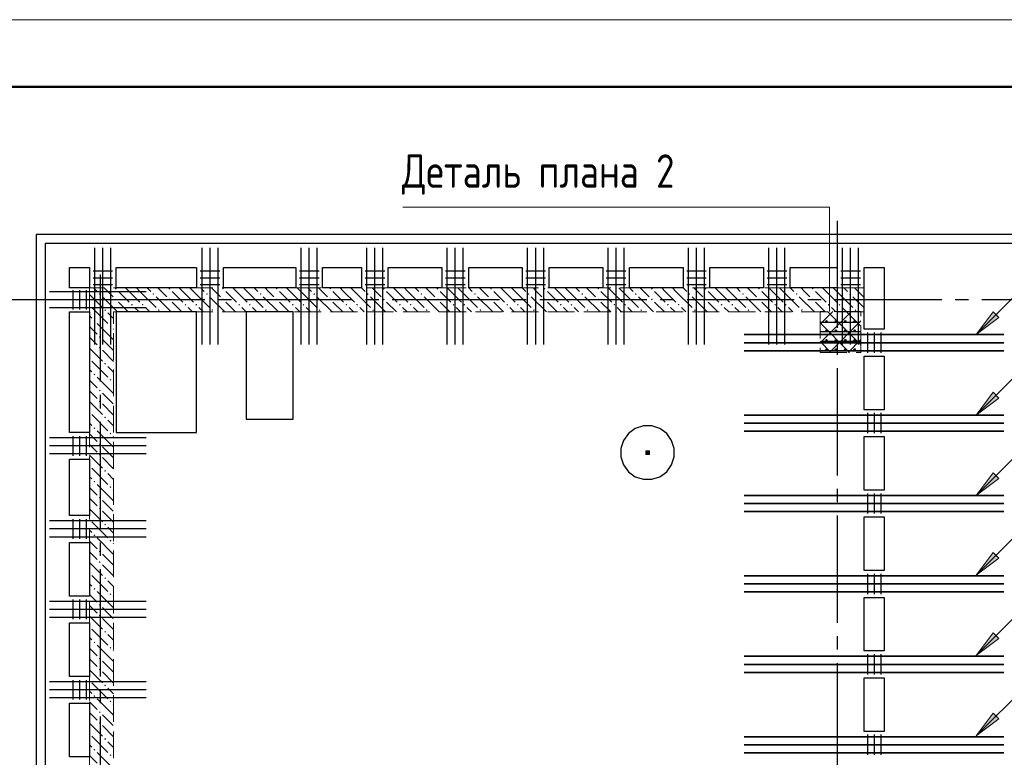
# Model space of a CAD drawing. Header units: millimetres. Extents: x 0 to 37092, y 0 to 42000.
# Tile 10 of 12: x 4950 to 12298, y 36497 to 42000. Entities that reach past the tile are written whole.
import ezdxf

# ---------------------------------------------------------------- set-up
doc = ezdxf.new("R2010")
doc.units = ezdxf.units.MM
doc.linetypes.add('______2', pattern=[270, 200, -70])
doc.linetypes.add('______5', pattern=[1100, 800, -100, 100, -100])
for name, color, linetype, lineweight, true_color in [('S1 Стержни арматуры фон', 7, '______2', 13, 0xa0a0a0), ('Вспомогательная арматура', 7, 'Continuous', 18, 0x656565), ('Поперечная арматура', 7, 'Continuous', 18, 0x5a2814), ('Поперечное армирование AW фон', 7, '______2', 13, 0xa0a0a0), ('Ребро вкладыша арматура поперечная AW', 7, 'Continuous', 18, 0x5a2814)]:
    doc.layers.add(name, color=color, linetype=linetype, lineweight=lineweight, true_color=true_color)
for name, color, linetype, lineweight in [('Standard', 7, 'Continuous', 25), ('ЖБ Перекрытие верхний уровень', 7, 'Continuous', 35), ('ЖБ Стена верхний уровень', 7, 'Continuous', 35), ('Оси', 40, '______5', 18), ('Позиционная метка номер позиции', 7, 'Continuous', 13), ('Примечания', 7, 'Continuous', 25), ('Ребро вкладыша арматура S1', 7, 'Continuous', 25)]:
    doc.layers.add(name, color=color, linetype=linetype, lineweight=lineweight)
doc.styles.add('GOST 2.304-81', font='txt')

msp = doc.modelspace()

# ---------------------------------------------------------------- hatches: boundary and pattern name
at = {"layer": 'ЖБ Стена верхний уровень', "linetype": 'Continuous', "lineweight": 18, "transparency": 33554687}
for points in [[(5661, 39993.1), (5667.5, 39999.6), (5674, 39993.1), (5667.5, 39986.6)], [(6061, 39993.1), (6067.5, 39999.6), (6074, 39993.1), (6067.5, 39986.6)], [(6461, 39993.1), (6467.5, 39999.6), (6474, 39993.1), (6467.5, 39986.6)], [(6861, 39993.1), (6867.5, 39999.6), (6874, 39993.1), (6867.5, 39986.6)], [(7261, 39993.1), (7267.5, 39999.6), (7274, 39993.1), (7267.5, 39986.6)], [(7661, 39993.1), (7667.5, 39999.6), (7674, 39993.1), (7667.5, 39986.6)], [(8061, 39993.1), (8067.5, 39999.6), (8074, 39993.1), (8067.5, 39986.6)], [(8461, 39993.1), (8467.5, 39999.6), (8474, 39993.1), (8467.5, 39986.6)], [(8861, 39993.1), (8867.5, 39999.6), (8874, 39993.1), (8867.5, 39986.6)], [(9261, 39993.1), (9267.5, 39999.6), (9274, 39993.1), (9267.5, 39986.6)], [(9661, 39993.1), (9667.5, 39999.6), (9674, 39993.1), (9667.5, 39986.6)], [(10061, 39993.1), (10067.5, 39999.6), (10074, 39993.1), (10067.5, 39986.6)], [(10461, 39993.1), (10467.5, 39999.6), (10474, 39993.1), (10467.5, 39986.6)], [(10861, 39993.1), (10867.5, 39999.6), (10874, 39993.1), (10867.5, 39986.6)], [(5541, 39953.1), (5547.5, 39959.6), (5554, 39953.1), (5547.5, 39946.6)], [(5661, 39913.1), (5667.5, 39919.6), (5674, 39913.1), (5667.5, 39906.6)], [(5941, 39953.1), (5947.5, 39959.6), (5954, 39953.1), (5947.5, 39946.6)], [(6061, 39913.1), (6067.5, 39919.6), (6074, 39913.1), (6067.5, 39906.6)], [(6341, 39953.1), (6347.5, 39959.6), (6354, 39953.1), (6347.5, 39946.6)], [(6461, 39913.1), (6467.5, 39919.6), (6474, 39913.1), (6467.5, 39906.6)], [(6741, 39953.1), (6747.5, 39959.6), (6754, 39953.1), (6747.5, 39946.6)], [(6861, 39913.1), (6867.5, 39919.6), (6874, 39913.1), (6867.5, 39906.6)], [(7141, 39953.1), (7147.5, 39959.6), (7154, 39953.1), (7147.5, 39946.6)], [(7261, 39913.1), (7267.5, 39919.6), (7274, 39913.1), (7267.5, 39906.6)], [(7541, 39953.1), (7547.5, 39959.6), (7554, 39953.1), (7547.5, 39946.6)], [(7661, 39913.1), (7667.5, 39919.6), (7674, 39913.1), (7667.5, 39906.6)], [(7941, 39953.1), (7947.5, 39959.6), (7954, 39953.1), (7947.5, 39946.6)], [(8061, 39913.1), (8067.5, 39919.6), (8074, 39913.1), (8067.5, 39906.6)], [(8341, 39953.1), (8347.5, 39959.6), (8354, 39953.1), (8347.5, 39946.6)], [(8461, 39913.1), (8467.5, 39919.6), (8474, 39913.1), (8467.5, 39906.6)], [(8741, 39953.1), (8747.5, 39959.6), (8754, 39953.1), (8747.5, 39946.6)], [(8861, 39913.1), (8867.5, 39919.6), (8874, 39913.1), (8867.5, 39906.6)], [(9141, 39953.1), (9147.5, 39959.6), (9154, 39953.1), (9147.5, 39946.6)], [(9261, 39913.1), (9267.5, 39919.6), (9274, 39913.1), (9267.5, 39906.6)], [(9541, 39953.1), (9547.5, 39959.6), (9554, 39953.1), (9547.5, 39946.6)], [(9661, 39913.1), (9667.5, 39919.6), (9674, 39913.1), (9667.5, 39906.6)], [(9941, 39953.1), (9947.5, 39959.6), (9954, 39953.1), (9947.5, 39946.6)], [(10061, 39913.1), (10067.5, 39919.6), (10074, 39913.1), (10067.5, 39906.6)], [(10341, 39953.1), (10347.5, 39959.6), (10354, 39953.1), (10347.5, 39946.6)], [(10461, 39913.1), (10467.5, 39919.6), (10474, 39913.1), (10467.5, 39906.6)], [(10741, 39953.1), (10747.5, 39959.6), (10754, 39953.1), (10747.5, 39946.6)], [(10861, 39913.1), (10867.5, 39919.6), (10874, 39913.1), (10867.5, 39906.6)], [(11141, 39953.1), (11147.5, 39959.6), (11154, 39953.1), (11147.5, 39946.6)], [(5470.5, 39876.6), (5474, 39873.1), (5470.5, 39869.7)], [(5581, 39833.1), (5587.5, 39839.6), (5594, 39833.1), (5587.5, 39826.6)], [(5781, 39873.1), (5787.5, 39879.6), (5794, 39873.1), (5787.5, 39866.6)], [(5861, 39873.1), (5867.5, 39879.6), (5874, 39873.1), (5867.5, 39866.6)], [(5981, 39833.1), (5987.5, 39839.6), (5994, 39833.1), (5987.5, 39826.6)], [(6181, 39873.1), (6187.5, 39879.6), (6194, 39873.1), (6187.5, 39866.6)], [(6261, 39873.1), (6267.5, 39879.6), (6274, 39873.1), (6267.5, 39866.6)], [(6381, 39833.1), (6387.5, 39839.6), (6394, 39833.1), (6387.5, 39826.6)], [(6581, 39873.1), (6587.5, 39879.6), (6594, 39873.1), (6587.5, 39866.6)], [(6661, 39873.1), (6667.5, 39879.6), (6674, 39873.1), (6667.5, 39866.6)], [(6781, 39833.1), (6787.5, 39839.6), (6794, 39833.1), (6787.5, 39826.6)], [(6981, 39873.1), (6987.5, 39879.6), (6994, 39873.1), (6987.5, 39866.6)], [(7061, 39873.1), (7067.5, 39879.6), (7074, 39873.1), (7067.5, 39866.6)], [(7181, 39833.1), (7187.5, 39839.6), (7194, 39833.1), (7187.5, 39826.6)], [(7381, 39873.1), (7387.5, 39879.6), (7394, 39873.1), (7387.5, 39866.6)], [(7461, 39873.1), (7467.5, 39879.6), (7474, 39873.1), (7467.5, 39866.6)], [(7581, 39833.1), (7587.5, 39839.6), (7594, 39833.1), (7587.5, 39826.6)], [(7781, 39873.1), (7787.5, 39879.6), (7794, 39873.1), (7787.5, 39866.6)], [(7861, 39873.1), (7867.5, 39879.6), (7874, 39873.1), (7867.5, 39866.6)], [(7981, 39833.1), (7987.5, 39839.6), (7994, 39833.1), (7987.5, 39826.6)], [(8181, 39873.1), (8187.5, 39879.6), (8194, 39873.1), (8187.5, 39866.6)], [(8261, 39873.1), (8267.5, 39879.6), (8274, 39873.1), (8267.5, 39866.6)], [(8381, 39833.1), (8387.5, 39839.6), (8394, 39833.1), (8387.5, 39826.6)], [(8581, 39873.1), (8587.5, 39879.6), (8594, 39873.1), (8587.5, 39866.6)], [(8661, 39873.1), (8667.5, 39879.6), (8674, 39873.1), (8667.5, 39866.6)], [(8781, 39833.1), (8787.5, 39839.6), (8794, 39833.1), (8787.5, 39826.6)], [(8981, 39873.1), (8987.5, 39879.6), (8994, 39873.1), (8987.5, 39866.6)], [(9061, 39873.1), (9067.5, 39879.6), (9074, 39873.1), (9067.5, 39866.6)], [(9181, 39833.1), (9187.5, 39839.6), (9194, 39833.1), (9187.5, 39826.6)], [(9381, 39873.1), (9387.5, 39879.6), (9394, 39873.1), (9387.5, 39866.6)], [(9461, 39873.1), (9467.5, 39879.6), (9474, 39873.1), (9467.5, 39866.6)], [(9581, 39833.1), (9587.5, 39839.6), (9594, 39833.1), (9587.5, 39826.6)], [(9781, 39873.1), (9787.5, 39879.6), (9794, 39873.1), (9787.5, 39866.6)], [(9861, 39873.1), (9867.5, 39879.6), (9874, 39873.1), (9867.5, 39866.6)], [(9981, 39833.1), (9987.5, 39839.6), (9994, 39833.1), (9987.5, 39826.6)], [(10181, 39873.1), (10187.5, 39879.6), (10194, 39873.1), (10187.5, 39866.6)], [(10261, 39873.1), (10267.5, 39879.6), (10274, 39873.1), (10267.5, 39866.6)], [(10381, 39833.1), (10387.5, 39839.6), (10394, 39833.1), (10387.5, 39826.6)], [(10581, 39873.1), (10587.5, 39879.6), (10594, 39873.1), (10587.5, 39866.6)], [(10661, 39873.1), (10667.5, 39879.6), (10674, 39873.1), (10667.5, 39866.6)], [(10781, 39833.1), (10787.5, 39839.6), (10794, 39833.1), (10787.5, 39826.6)], [(10981, 39873.1), (10987.5, 39879.6), (10994, 39873.1), (10987.5, 39866.6)], [(11061, 39873.1), (11067.5, 39879.6), (11074, 39873.1), (11067.5, 39866.6)], [(11181, 39833.1), (11187.5, 39839.6), (11194, 39833.1), (11187.5, 39826.6)], [(5501, 39753.1), (5507.5, 39759.6), (5514, 39753.1), (5507.5, 39746.6)], [(5621, 39713.1), (5627.5, 39719.6), (5634, 39713.1), (5627.5, 39706.6)], [(5541, 39633.1), (5547.5, 39639.6), (5554, 39633.1), (5547.5, 39626.6)], [(5541, 39553.1), (5547.5, 39559.6), (5554, 39553.1), (5547.5, 39546.6)], [(5470.5, 39476.6), (5474, 39473.1), (5470.5, 39469.7)], [(5581, 39433.1), (5587.5, 39439.6), (5594, 39433.1), (5587.5, 39426.6)], [(5501, 39353.1), (5507.5, 39359.6), (5514, 39353.1), (5507.5, 39346.6)], [(5621, 39313.1), (5627.5, 39319.6), (5634, 39313.1), (5627.5, 39306.6)], [(5541, 39233.1), (5547.5, 39239.6), (5554, 39233.1), (5547.5, 39226.6)], [(5541, 39153.1), (5547.5, 39159.6), (5554, 39153.1), (5547.5, 39146.6)], [(5470.5, 39076.6), (5474, 39073.1), (5470.5, 39069.7)], [(5581, 39033.1), (5587.5, 39039.6), (5594, 39033.1), (5587.5, 39026.6)], [(5501, 38953.1), (5507.5, 38959.6), (5514, 38953.1), (5507.5, 38946.6)], [(5621, 38913.1), (5627.5, 38919.6), (5634, 38913.1), (5627.5, 38906.6)], [(5541, 38833.1), (5547.5, 38839.6), (5554, 38833.1), (5547.5, 38826.6)], [(5541, 38753.1), (5547.5, 38759.6), (5554, 38753.1), (5547.5, 38746.6)], [(5470.5, 38676.6), (5474, 38673.1), (5470.5, 38669.7)], [(5581, 38633.1), (5587.5, 38639.6), (5594, 38633.1), (5587.5, 38626.6)], [(5501, 38553.1), (5507.5, 38559.6), (5514, 38553.1), (5507.5, 38546.6)], [(5621, 38513.1), (5627.5, 38519.6), (5634, 38513.1), (5627.5, 38506.6)], [(5541, 38433.1), (5547.5, 38439.6), (5554, 38433.1), (5547.5, 38426.6)], [(5541, 38353.1), (5547.5, 38359.6), (5554, 38353.1), (5547.5, 38346.6)], [(5470.5, 38276.6), (5474, 38273.1), (5470.5, 38269.7)], [(5581, 38233.1), (5587.5, 38239.6), (5594, 38233.1), (5587.5, 38226.6)], [(5501, 38153.1), (5507.5, 38159.6), (5514, 38153.1), (5507.5, 38146.6)], [(5621, 38113.1), (5627.5, 38119.6), (5634, 38113.1), (5627.5, 38106.6)], [(5541, 38033.1), (5547.5, 38039.6), (5554, 38033.1), (5547.5, 38026.6)], [(5541, 37953.1), (5547.5, 37959.6), (5554, 37953.1), (5547.5, 37946.6)], [(5470.5, 37876.6), (5474, 37873.1), (5470.5, 37869.7)], [(5581, 37833.1), (5587.5, 37839.6), (5594, 37833.1), (5587.5, 37826.6)], [(5501, 37753.1), (5507.5, 37759.6), (5514, 37753.1), (5507.5, 37746.6)], [(5621, 37713.1), (5627.5, 37719.6), (5634, 37713.1), (5627.5, 37706.6)], [(5541, 37633.1), (5547.5, 37639.6), (5554, 37633.1), (5547.5, 37626.6)], [(5541, 37553.1), (5547.5, 37559.6), (5554, 37553.1), (5547.5, 37546.6)], [(5470.5, 37476.6), (5474, 37473.1), (5470.5, 37469.7)], [(5581, 37433.1), (5587.5, 37439.6), (5594, 37433.1), (5587.5, 37426.6)], [(5501, 37353.1), (5507.5, 37359.6), (5514, 37353.1), (5507.5, 37346.6)], [(5621, 37313.1), (5627.5, 37319.6), (5634, 37313.1), (5627.5, 37306.6)], [(5541, 37233.1), (5547.5, 37239.6), (5554, 37233.1), (5547.5, 37226.6)], [(5541, 37153.1), (5547.5, 37159.6), (5554, 37153.1), (5547.5, 37146.6)], [(5470.5, 37076.6), (5474, 37073.1), (5470.5, 37069.7)], [(5581, 37033.1), (5587.5, 37039.6), (5594, 37033.1), (5587.5, 37026.6)], [(5501, 36953.1), (5507.5, 36959.6), (5514, 36953.1), (5507.5, 36946.6)], [(5621, 36913.1), (5627.5, 36919.6), (5634, 36913.1), (5627.5, 36906.6)], [(5541, 36833.1), (5547.5, 36839.6), (5554, 36833.1), (5547.5, 36826.6)], [(5541, 36753.1), (5547.5, 36759.6), (5554, 36753.1), (5547.5, 36746.6)], [(5470.5, 36676.6), (5474, 36673.1), (5470.5, 36669.7)], [(5581, 36633.1), (5587.5, 36639.6), (5594, 36633.1), (5587.5, 36626.6)], [(5501, 36553.1), (5507.5, 36559.6), (5514, 36553.1), (5507.5, 36546.6)], [(5621, 36513.1), (5627.5, 36519.6), (5634, 36513.1), (5627.5, 36506.6)]]:
    msp.add_hatch(color=7, dxfattribs=at).paths.add_polyline_path(points, flags=16)
at = {"layer": 'Позиционная метка номер позиции', "linetype": 'Continuous', "lineweight": 13, "transparency": 33554687}
for points in [[(12256.8, 39777.3), (12087.1, 39650), (12214.3, 39819.7)], [(12256.8, 39177.3), (12087.1, 39050), (12214.3, 39219.7)], [(12256.8, 38577.3), (12087.1, 38450), (12214.3, 38619.7)], [(12256.8, 37983.3), (12087.1, 37856), (12214.3, 38025.7)], [(12256.8, 37383.3), (12087.1, 37256), (12214.3, 37425.7)], [(12256.8, 36783.3), (12087.1, 36656), (12214.3, 36825.7)]]:
    msp.add_hatch(color=7, dxfattribs=at).paths.add_polyline_path(points, flags=16)

# ---------------------------------------------------------------- linework, layer by layer
at = {"layer": 'S1 Стержни арматуры фон', "color": 7, "linetype": 'Continuous', "lineweight": 35, "transparency": 33554687}
for p, q in [((12294.5, 39650), (10356.5, 39650)), ((12293.5, 39650), (10357.5, 39650)), ((12294.5, 39590), (10356.5, 39590)), ((12293.5, 39590), (10357.5, 39590)), ((12294.5, 39530), (10356.5, 39530)), ((12293.5, 39530), (10357.5, 39530)), ((12294.5, 39050), (10356.5, 39050)), ((12293.5, 39050), (10357.5, 39050)), ((12294.5, 38990), (10356.5, 38990)), ((12293.5, 38990), (10357.5, 38990)), ((12294.5, 38930), (10356.5, 38930)), ((12293.5, 38930), (10357.5, 38930)), ((12294.5, 38450), (10356.5, 38450)), ((12293.5, 38450), (10357.5, 38450)), ((12294.5, 38390), (10356.5, 38390)), ((12293.5, 38390), (10357.5, 38390)), ((12294.5, 38330), (10356.5, 38330)), ((12293.5, 38330), (10357.5, 38330)), ((12294.5, 37850), (10356.5, 37850)), ((12293.5, 37850), (10357.5, 37850)), ((12294.5, 37790), (10356.5, 37790)), ((12293.5, 37790), (10357.5, 37790)), ((12294.5, 37730), (10356.5, 37730)), ((12293.5, 37730), (10357.5, 37730)), ((12294.5, 37250), (10356.5, 37250)), ((12294.5, 37190), (10356.5, 37190)), ((12293.5, 37250), (10357.5, 37250)), ((12293.5, 37190), (10357.5, 37190)), ((12294.5, 37130), (10356.5, 37130)), ((12293.5, 37130), (10357.5, 37130)), ((12294.5, 36650), (10356.5, 36650)), ((12293.5, 36650), (10357.5, 36650)), ((12294.5, 36590), (10356.5, 36590)), ((12294.5, 36530), (10356.5, 36530)), ((12293.5, 36590), (10357.5, 36590)), ((12293.5, 36530), (10357.5, 36530))]:
    msp.add_line(p, q, dxfattribs=at)
at = {"layer": 'Standard', "color": 7, "linetype": 'Continuous', "lineweight": 13, "transparency": 33554687}
msp.add_lwpolyline([(0, 0), (29700, 0), (29700, 42000), (0, 42000), (0, 0)], close=True, dxfattribs=at)
at = {"layer": 'Standard', "color": 7, "linetype": 'Continuous', "lineweight": 50, "transparency": 33554687}
msp.add_lwpolyline([(2000, 41500), (29200, 41500), (29200, 500), (2000, 500), (2000, 41500)], close=True, dxfattribs=at)
at = {"layer": 'Standard', "color": 254, "linetype": 'Continuous', "lineweight": 25, "true_color": 0xc4c4ff, "transparency": 33554687}
msp.add_lwpolyline([(5072.9, 9726.8), (18552.1, 9726.8), (18552.1, 40397.7), (5072.9, 40397.7), (5072.9, 9726.8)], dxfattribs=at)
at = {"layer": 'Вспомогательная арматура', "color": 7, "linetype": 'Continuous', "lineweight": 25, "transparency": 33554687}
for p, q in [((11222.7, 39740), (10927.7, 39740)), ((11222.7, 39670), (10927.7, 39670)), ((11222.7, 39600), (10927.7, 39600)), ((11222.7, 39530), (10927.7, 39530))]:
    msp.add_line(p, q, dxfattribs=at)
at = {"layer": 'ЖБ Перекрытие верхний уровень', "color": 7, "linetype": 'Continuous', "lineweight": 25, "transparency": 33554687}
for p, q in [((11400.5, 40330), (5140.5, 40330)), ((5140.5, 40330), (5140.5, 31650)), ((13000.5, 40330), (11400.5, 40330)), ((5320.5, 40000), (5320.5, 40150)), ((5320.5, 40150), (5470.5, 40150)), ((5470.5, 40150), (5470.5, 40000)), ((5670.5, 40000), (5670.5, 40150)), ((5670.5, 40150), (6270.5, 40150)), ((6270.5, 40150), (6270.5, 40000)), ((6470.5, 40000), (6470.5, 40150)), ((6470.5, 40150), (7010.5, 40150)), ((7010.5, 40150), (7010.5, 40000)), ((7210.5, 40000), (7210.5, 40150)), ((7210.5, 40150), (7500.5, 40150)), ((7500.5, 40150), (7500.5, 40000)), ((7700.5, 40000), (7700.5, 40150)), ((7700.5, 40150), (8100.5, 40150)), ((8100.5, 40150), (8100.5, 40000)), ((8300.5, 40000), (8300.5, 40150)), ((8300.5, 40150), (8700.5, 40150)), ((8700.5, 40150), (8700.5, 40000)), ((8900.5, 40000), (8900.5, 40150)), ((8900.5, 40150), (9300.5, 40150)), ((9300.5, 40150), (9300.5, 40000)), ((9500.5, 40000), (9500.5, 40150)), ((9500.5, 40150), (9900.5, 40150)), ((9900.5, 40150), (9900.5, 40000)), ((10100.5, 40000), (10100.5, 40150)), ((10100.5, 40150), (10500.5, 40150)), ((10500.5, 40150), (10500.5, 40000)), ((10700.5, 40000), (10700.5, 40150)), ((10700.5, 40150), (11050.5, 40150)), ((11050.5, 40150), (11050.5, 40000)), ((11250.5, 39690), (11250.5, 40150)), ((11250.5, 40150), (11400.5, 40150)), ((11400.5, 40150), (11400.5, 39690)), ((5470.5, 40000), (5320.5, 40000)), ((6270.5, 40000), (5670.5, 40000)), ((7010.5, 40000), (6470.5, 40000)), ((7500.5, 40000), (7210.5, 40000)), ((8100.5, 40000), (7700.5, 40000)), ((8700.5, 40000), (8300.5, 40000)), ((9300.5, 40000), (8900.5, 40000)), ((9900.5, 40000), (9500.5, 40000)), ((10500.5, 40000), (10100.5, 40000)), ((11050.5, 40000), (10700.5, 40000)), ((5320.5, 38920), (5320.5, 39820)), ((5320.5, 39820), (5470.5, 39820)), ((5470.5, 39820), (5470.5, 38920)), ((5670.5, 39820), (5670.5, 38920)), ((6270.5, 39820), (5670.5, 39820)), ((6270.5, 38920), (6270.5, 39820)), ((6640.5, 39820), (6640.5, 39020)), ((6990.5, 39820), (6640.5, 39820)), ((6990.5, 39020), (6990.5, 39820)), ((11400.5, 39690), (11250.5, 39690)), ((11250.5, 39090), (11250.5, 39490)), ((11250.5, 39490), (11400.5, 39490)), ((11400.5, 39490), (11400.5, 39090)), ((11400.5, 39090), (11250.5, 39090)), ((6640.5, 39020), (6990.5, 39020)), ((9544, 38949.7), (9492.9, 38912.6)), ((9604, 38969.2), (9544, 38949.7)), ((9667.1, 38969.2), (9604, 38969.2)), ((9727.1, 38949.7), (9667.1, 38969.2)), ((9778.1, 38912.6), (9727.1, 38949.7)), ((5470.5, 38920), (5320.5, 38920)), ((5670.5, 38920), (6270.5, 38920)), ((9492.9, 38912.6), (9455.8, 38861.5)), ((9815.2, 38861.5), (9778.1, 38912.6)), ((11250.5, 38490), (11250.5, 38890)), ((11250.5, 38890), (11400.5, 38890)), ((11400.5, 38890), (11400.5, 38490)), ((9455.8, 38861.5), (9436.4, 38801.5)), ((9436.4, 38801.5), (9436.4, 38738.4)), ((9834.7, 38801.5), (9815.2, 38861.5)), ((9834.7, 38738.4), (9834.7, 38801.5)), ((9436.4, 38738.4), (9455.8, 38678.4)), ((9815.2, 38678.4), (9834.7, 38738.4)), ((5320.5, 38300), (5320.5, 38720)), ((5320.5, 38720), (5470.5, 38720)), ((5470.5, 38720), (5470.5, 38300)), ((9455.8, 38678.4), (9492.9, 38627.4)), ((9778.1, 38627.4), (9815.2, 38678.4)), ((9492.9, 38627.4), (9544, 38590.3)), ((9544, 38590.3), (9604, 38570.8)), ((9667.1, 38570.8), (9727.1, 38590.3)), ((9727.1, 38590.3), (9778.1, 38627.4)), ((9604, 38570.8), (9667.1, 38570.8)), ((11400.5, 38490), (11250.5, 38490)), ((5470.5, 38300), (5320.5, 38300)), ((11250.5, 37890), (11250.5, 38290)), ((11250.5, 38290), (11400.5, 38290)), ((11400.5, 38290), (11400.5, 37890)), ((5320.5, 37700), (5320.5, 38100)), ((5320.5, 38100), (5470.5, 38100)), ((5470.5, 38100), (5470.5, 37700)), ((11400.5, 37890), (11250.5, 37890)), ((5470.5, 37700), (5320.5, 37700)), ((11250.5, 37690), (11400.5, 37690)), ((11250.5, 37290), (11250.5, 37690)), ((11400.5, 37690), (11400.5, 37290)), ((5320.5, 37100), (5320.5, 37500)), ((5320.5, 37500), (5470.5, 37500)), ((5470.5, 37500), (5470.5, 37100)), ((11400.5, 37290), (11250.5, 37290)), ((5470.5, 37100), (5320.5, 37100)), ((11250.5, 36690), (11250.5, 37090)), ((11250.5, 37090), (11400.5, 37090)), ((11400.5, 37090), (11400.5, 36690)), ((5320.5, 36500), (5320.5, 36900)), ((5320.5, 36900), (5470.5, 36900)), ((5470.5, 36900), (5470.5, 36500)), ((11400.5, 36690), (11250.5, 36690)), ((5470.5, 36500), (5320.5, 36500))]:
    msp.add_line(p, q, dxfattribs=at)
at = {"layer": 'ЖБ Перекрытие верхний уровень', "color": 7, "linetype": 'Continuous', "lineweight": 13, "transparency": 33554687}
for points in [[(9622.2, 38783.3), (9648.9, 38783.3), (9648.9, 38756.6), (9622.2, 38756.6), (9622.2, 38783.3)], [(9647.2, 38758.3), (9623.9, 38758.3), (9623.9, 38781.6), (9647.2, 38781.6), (9647.2, 38758.3)], [(9625.5, 38780), (9645.5, 38780), (9645.5, 38780), (9625.5, 38780), (9625.5, 38780), (9625.5, 38760), (9645.5, 38760), (9645.5, 38780), (9625.5, 38780)], [(9627.2, 38778.3), (9643.9, 38778.3), (9643.9, 38778.3), (9627.2, 38778.3), (9627.2, 38778.3), (9627.2, 38761.6), (9643.9, 38761.6), (9643.9, 38778.3), (9627.2, 38778.3)], [(9628.9, 38776.6), (9642.2, 38776.6), (9642.2, 38776.6), (9628.9, 38776.6), (9628.9, 38776.6), (9628.9, 38763.3), (9642.2, 38763.3), (9642.2, 38776.6), (9628.9, 38776.6)], [(9630.5, 38775), (9640.5, 38775), (9640.5, 38765), (9630.5, 38765), (9630.5, 38775)], [(9638.9, 38766.6), (9632.2, 38766.6), (9632.2, 38773.3), (9638.9, 38773.3), (9638.9, 38766.6)], [(9633.9, 38771.6), (9637.2, 38771.6), (9637.2, 38768.3), (9633.9, 38768.3), (9633.9, 38771.6)]]:
    msp.add_lwpolyline(points, dxfattribs=at)
at = {"layer": 'ЖБ Стена верхний уровень', "color": 251, "linetype": '______2', "lineweight": 13, "true_color": 0x656565, "transparency": 33554687}
for p, q in [((11250.5, 40000), (5470.5, 40000)), ((5470.5, 40000), (5470.5, 39820)), ((11250.5, 39820), (11250.5, 40000)), ((5470.5, 39820), (5470.5, 34870)), ((5650.5, 39820), (11250.5, 39820)), ((5650.5, 34870), (5650.5, 39820))]:
    msp.add_line(p, q, dxfattribs=at)
at = {"layer": 'ЖБ Стена верхний уровень', "color": 9, "linetype": 'Continuous', "lineweight": 18, "true_color": 0xc7c7c7, "transparency": 33554687}
for p, q in [((5500.6, 40000), (5527.5, 39973.1)), ((5607.5, 39973.1), (5580.6, 40000)), ((5647.5, 39933.1), (5607.5, 39973.1)), ((5687.5, 39973.1), (5767.5, 39893.1)), ((5767.5, 39973.1), (5740.6, 40000)), ((5767.5, 39973.1), (5847.5, 39893.1)), ((5820.6, 40000), (5847.5, 39973.1)), ((5847.5, 39973.1), (5967.5, 39853.1)), ((5900.6, 40000), (5927.5, 39973.1)), ((6007.5, 39973.1), (5980.6, 40000)), ((6047.5, 39933.1), (6007.5, 39973.1)), ((6087.5, 39973.1), (6167.5, 39893.1)), ((6167.5, 39973.1), (6140.6, 40000)), ((6167.5, 39973.1), (6247.5, 39893.1)), ((6220.6, 40000), (6247.5, 39973.1)), ((6247.5, 39973.1), (6367.5, 39853.1)), ((6300.6, 40000), (6327.5, 39973.1)), ((6407.5, 39973.1), (6380.6, 40000)), ((6447.5, 39933.1), (6407.5, 39973.1)), ((6487.5, 39973.1), (6567.5, 39893.1)), ((6567.5, 39973.1), (6540.6, 40000)), ((6567.5, 39973.1), (6647.5, 39893.1)), ((6620.6, 40000), (6647.5, 39973.1)), ((6647.5, 39973.1), (6767.5, 39853.1)), ((6700.6, 40000), (6727.5, 39973.1)), ((6807.5, 39973.1), (6780.6, 40000)), ((6847.5, 39933.1), (6807.5, 39973.1)), ((6887.5, 39973.1), (6967.5, 39893.1)), ((6967.5, 39973.1), (6940.6, 40000)), ((6967.5, 39973.1), (7047.5, 39893.1)), ((7020.6, 40000), (7047.5, 39973.1)), ((7047.5, 39973.1), (7167.5, 39853.1)), ((7100.6, 40000), (7127.5, 39973.1)), ((7207.5, 39973.1), (7180.6, 40000)), ((7247.5, 39933.1), (7207.5, 39973.1)), ((7287.5, 39973.1), (7367.5, 39893.1)), ((7367.5, 39973.1), (7340.6, 40000)), ((7367.5, 39973.1), (7447.5, 39893.1)), ((7420.6, 40000), (7447.5, 39973.1)), ((7447.5, 39973.1), (7567.5, 39853.1)), ((7500.6, 40000), (7527.5, 39973.1)), ((7607.5, 39973.1), (7580.6, 40000)), ((7647.5, 39933.1), (7607.5, 39973.1)), ((7687.5, 39973.1), (7767.5, 39893.1)), ((7767.5, 39973.1), (7740.6, 40000)), ((7767.5, 39973.1), (7847.5, 39893.1)), ((7820.6, 40000), (7847.5, 39973.1)), ((7847.5, 39973.1), (7967.5, 39853.1)), ((7900.6, 40000), (7927.5, 39973.1)), ((8007.5, 39973.1), (7980.6, 40000)), ((8047.5, 39933.1), (8007.5, 39973.1)), ((8087.5, 39973.1), (8167.5, 39893.1)), ((8167.5, 39973.1), (8140.6, 40000)), ((8167.5, 39973.1), (8247.5, 39893.1)), ((8220.6, 40000), (8247.5, 39973.1)), ((8247.5, 39973.1), (8367.5, 39853.1)), ((8300.6, 40000), (8327.5, 39973.1)), ((8407.5, 39973.1), (8380.6, 40000)), ((8447.5, 39933.1), (8407.5, 39973.1)), ((8487.5, 39973.1), (8567.5, 39893.1)), ((8567.5, 39973.1), (8540.6, 40000)), ((8567.5, 39973.1), (8647.5, 39893.1)), ((8620.6, 40000), (8647.5, 39973.1)), ((8647.5, 39973.1), (8767.5, 39853.1)), ((8700.6, 40000), (8727.5, 39973.1)), ((8807.5, 39973.1), (8780.6, 40000)), ((8847.5, 39933.1), (8807.5, 39973.1)), ((8887.5, 39973.1), (8967.5, 39893.1)), ((8967.5, 39973.1), (8940.6, 40000)), ((8967.5, 39973.1), (9047.5, 39893.1)), ((9020.6, 40000), (9047.5, 39973.1)), ((9047.5, 39973.1), (9167.5, 39853.1)), ((9100.6, 40000), (9127.5, 39973.1)), ((9207.5, 39973.1), (9180.6, 40000)), ((9247.5, 39933.1), (9207.5, 39973.1)), ((9287.5, 39973.1), (9367.5, 39893.1)), ((9367.5, 39973.1), (9340.6, 40000)), ((9367.5, 39973.1), (9447.5, 39893.1)), ((9420.6, 40000), (9447.5, 39973.1)), ((9447.5, 39973.1), (9567.5, 39853.1)), ((9500.6, 40000), (9527.5, 39973.1)), ((9607.5, 39973.1), (9580.6, 40000)), ((9647.5, 39933.1), (9607.5, 39973.1)), ((9687.5, 39973.1), (9767.5, 39893.1)), ((9767.5, 39973.1), (9740.6, 40000)), ((9767.5, 39973.1), (9847.5, 39893.1)), ((9820.6, 40000), (9847.5, 39973.1)), ((9847.5, 39973.1), (9967.5, 39853.1)), ((9900.6, 40000), (9927.5, 39973.1)), ((10007.5, 39973.1), (9980.6, 40000)), ((10047.5, 39933.1), (10007.5, 39973.1)), ((10087.5, 39973.1), (10167.5, 39893.1)), ((10167.5, 39973.1), (10140.6, 40000)), ((10167.5, 39973.1), (10247.5, 39893.1)), ((10220.6, 40000), (10247.5, 39973.1)), ((10247.5, 39973.1), (10367.5, 39853.1)), ((10300.6, 40000), (10327.5, 39973.1)), ((10407.5, 39973.1), (10380.6, 40000)), ((10447.5, 39933.1), (10407.5, 39973.1)), ((10487.5, 39973.1), (10567.5, 39893.1)), ((10567.5, 39973.1), (10540.6, 40000)), ((10567.5, 39973.1), (10647.5, 39893.1)), ((10620.6, 40000), (10647.5, 39973.1)), ((10647.5, 39973.1), (10767.5, 39853.1)), ((10700.6, 40000), (10727.5, 39973.1)), ((10807.5, 39973.1), (10780.6, 40000)), ((10847.5, 39933.1), (10807.5, 39973.1)), ((10887.5, 39973.1), (10967.5, 39893.1)), ((10967.5, 39973.1), (10940.6, 40000)), ((10967.5, 39973.1), (11047.5, 39893.1)), ((11020.6, 40000), (11047.5, 39973.1)), ((11047.5, 39973.1), (11167.5, 39853.1)), ((11100.6, 40000), (11127.5, 39973.1)), ((11207.5, 39973.1), (11180.6, 40000)), ((11247.5, 39933.1), (11207.5, 39973.1)), ((5470.5, 39950.1), (5567.5, 39853.1)), ((5567.5, 39933.1), (5680.6, 39820)), ((5967.5, 39933.1), (6080.6, 39820)), ((6367.5, 39933.1), (6480.6, 39820)), ((6767.5, 39933.1), (6880.6, 39820)), ((7167.5, 39933.1), (7280.6, 39820)), ((7567.5, 39933.1), (7680.6, 39820)), ((7967.5, 39933.1), (8080.6, 39820)), ((8367.5, 39933.1), (8480.6, 39820)), ((8767.5, 39933.1), (8880.6, 39820)), ((9167.5, 39933.1), (9280.6, 39820)), ((9567.5, 39933.1), (9680.6, 39820)), ((9967.5, 39933.1), (10080.6, 39820)), ((10367.5, 39933.1), (10480.6, 39820)), ((10767.5, 39933.1), (10880.6, 39820)), ((11167.5, 39933.1), (11250.5, 39850.1)), ((5487.5, 39853.1), (5520.6, 39820)), ((5687.5, 39893.1), (5760.6, 39820)), ((5840.6, 39820), (5807.5, 39853.1)), ((5887.5, 39853.1), (5920.6, 39820)), ((6087.5, 39893.1), (6160.6, 39820)), ((6240.6, 39820), (6207.5, 39853.1)), ((6287.5, 39853.1), (6320.6, 39820)), ((6487.5, 39893.1), (6560.6, 39820)), ((6640.6, 39820), (6607.5, 39853.1)), ((6687.5, 39853.1), (6720.6, 39820)), ((6887.5, 39893.1), (6960.6, 39820)), ((7040.6, 39820), (7007.5, 39853.1)), ((7087.5, 39853.1), (7120.6, 39820)), ((7287.5, 39893.1), (7360.6, 39820)), ((7440.6, 39820), (7407.5, 39853.1)), ((7487.5, 39853.1), (7520.6, 39820)), ((7687.5, 39893.1), (7760.6, 39820)), ((7840.6, 39820), (7807.5, 39853.1)), ((7887.5, 39853.1), (7920.6, 39820)), ((8087.5, 39893.1), (8160.6, 39820)), ((8240.6, 39820), (8207.5, 39853.1)), ((8287.5, 39853.1), (8320.6, 39820)), ((8487.5, 39893.1), (8560.6, 39820)), ((8640.6, 39820), (8607.5, 39853.1)), ((8687.5, 39853.1), (8720.6, 39820)), ((8887.5, 39893.1), (8960.6, 39820)), ((9040.6, 39820), (9007.5, 39853.1)), ((9087.5, 39853.1), (9120.6, 39820)), ((9287.5, 39893.1), (9360.6, 39820)), ((9440.6, 39820), (9407.5, 39853.1)), ((9487.5, 39853.1), (9520.6, 39820)), ((9687.5, 39893.1), (9760.6, 39820)), ((9840.6, 39820), (9807.5, 39853.1)), ((9887.5, 39853.1), (9920.6, 39820)), ((10087.5, 39893.1), (10160.6, 39820)), ((10240.6, 39820), (10207.5, 39853.1)), ((10287.5, 39853.1), (10320.6, 39820)), ((10487.5, 39893.1), (10560.6, 39820)), ((10640.6, 39820), (10607.5, 39853.1)), ((10687.5, 39853.1), (10720.6, 39820)), ((10887.5, 39893.1), (10960.6, 39820)), ((11040.6, 39820), (11007.5, 39853.1)), ((11087.5, 39853.1), (11120.6, 39820)), ((5487.5, 39773.1), (5470.5, 39790.1)), ((5520.6, 39820), (5607.5, 39733.1)), ((5607.5, 39813.1), (5650.5, 39770.1)), ((5470.5, 39710.1), (5527.5, 39653.1)), ((5527.5, 39733.1), (5647.5, 39613.1)), ((5650.5, 39690.1), (5647.5, 39693.1)), ((5470.5, 39630.1), (5527.5, 39573.1)), ((5607.5, 39573.1), (5567.5, 39613.1)), ((5470.5, 39550.1), (5567.5, 39453.1)), ((5567.5, 39533.1), (5650.5, 39450.1)), ((5647.5, 39533.1), (5607.5, 39573.1)), ((5487.5, 39373.1), (5470.5, 39390.1)), ((5487.5, 39453.1), (5607.5, 39333.1)), ((5607.5, 39413.1), (5650.5, 39370.1)), ((5470.5, 39310.1), (5527.5, 39253.1)), ((5527.5, 39333.1), (5647.5, 39213.1)), ((5650.5, 39290.1), (5647.5, 39293.1)), ((5470.5, 39230.1), (5527.5, 39173.1)), ((5607.5, 39173.1), (5567.5, 39213.1)), ((5647.5, 39133.1), (5607.5, 39173.1)), ((5470.5, 39150.1), (5567.5, 39053.1)), ((5567.5, 39133.1), (5650.5, 39050.1)), ((5487.5, 39053.1), (5607.5, 38933.1)), ((5487.5, 38973.1), (5470.5, 38990.1)), ((5607.5, 39013.1), (5650.5, 38970.1)), ((5470.5, 38910.1), (5527.5, 38853.1)), ((5527.5, 38933.1), (5647.5, 38813.1)), ((5650.5, 38890.1), (5647.5, 38893.1)), ((5470.5, 38830.1), (5527.5, 38773.1)), ((5607.5, 38773.1), (5567.5, 38813.1)), ((5470.5, 38750.1), (5567.5, 38653.1)), ((5567.5, 38733.1), (5650.5, 38650.1)), ((5647.5, 38733.1), (5607.5, 38773.1)), ((5487.5, 38653.1), (5607.5, 38533.1)), ((5487.5, 38573.1), (5470.5, 38590.1)), ((5607.5, 38613.1), (5650.5, 38570.1)), ((5470.5, 38510.1), (5527.5, 38453.1)), ((5527.5, 38533.1), (5647.5, 38413.1)), ((5470.5, 38430.1), (5527.5, 38373.1)), ((5650.5, 38490.1), (5647.5, 38493.1)), ((5607.5, 38373.1), (5567.5, 38413.1)), ((5647.5, 38333.1), (5607.5, 38373.1)), ((5470.5, 38350.1), (5567.5, 38253.1)), ((5567.5, 38333.1), (5650.5, 38250.1)), ((5487.5, 38253.1), (5607.5, 38133.1)), ((5607.5, 38213.1), (5650.5, 38170.1)), ((5487.5, 38173.1), (5470.5, 38190.1)), ((5470.5, 38110.1), (5527.5, 38053.1)), ((5527.5, 38133.1), (5647.5, 38013.1)), ((5650.5, 38090.1), (5647.5, 38093.1)), ((5470.5, 38030.1), (5527.5, 37973.1)), ((5607.5, 37973.1), (5567.5, 38013.1)), ((5470.5, 37950.1), (5567.5, 37853.1)), ((5567.5, 37933.1), (5650.5, 37850.1)), ((5647.5, 37933.1), (5607.5, 37973.1)), ((5487.5, 37853.1), (5607.5, 37733.1)), ((5487.5, 37773.1), (5470.5, 37790.1)), ((5607.5, 37813.1), (5650.5, 37770.1)), ((5470.5, 37710.1), (5527.5, 37653.1)), ((5527.5, 37733.1), (5647.5, 37613.1)), ((5470.5, 37630.1), (5527.5, 37573.1)), ((5650.5, 37690.1), (5647.5, 37693.1)), ((5470.5, 37550.1), (5567.5, 37453.1)), ((5607.5, 37573.1), (5567.5, 37613.1)), ((5647.5, 37533.1), (5607.5, 37573.1)), ((5567.5, 37533.1), (5650.5, 37450.1)), ((5487.5, 37453.1), (5607.5, 37333.1)), ((5607.5, 37413.1), (5650.5, 37370.1)), ((5487.5, 37373.1), (5470.5, 37390.1)), ((5527.5, 37333.1), (5647.5, 37213.1)), ((5470.5, 37310.1), (5527.5, 37253.1)), ((5650.5, 37290.1), (5647.5, 37293.1)), ((5470.5, 37230.1), (5527.5, 37173.1)), ((5607.5, 37173.1), (5567.5, 37213.1)), ((5470.5, 37150.1), (5567.5, 37053.1)), ((5567.5, 37133.1), (5650.5, 37050.1)), ((5647.5, 37133.1), (5607.5, 37173.1)), ((5487.5, 37053.1), (5607.5, 36933.1)), ((5487.5, 36973.1), (5470.5, 36990.1)), ((5607.5, 37013.1), (5650.5, 36970.1)), ((5470.5, 36910.1), (5527.5, 36853.1)), ((5527.5, 36933.1), (5647.5, 36813.1)), ((5650.5, 36890.1), (5647.5, 36893.1)), ((5470.5, 36830.1), (5527.5, 36773.1)), ((5607.5, 36773.1), (5567.5, 36813.1)), ((5470.5, 36750.1), (5567.5, 36653.1)), ((5647.5, 36733.1), (5607.5, 36773.1)), ((5567.5, 36733.1), (5650.5, 36650.1)), ((5487.5, 36653.1), (5607.5, 36533.1)), ((5607.5, 36613.1), (5650.5, 36570.1)), ((5487.5, 36573.1), (5470.5, 36590.1)), ((5527.5, 36533.1), (5647.5, 36413.1)), ((5470.5, 36510.1), (5527.5, 36453.1))]:
    msp.add_line(p, q, dxfattribs=at)
at = {"layer": 'Оси', "color": 8, "linetype": '______5', "lineweight": -3, "transparency": 33554687}
for p, q in [((11050.5, 40500), (11050.5, 7060)), ((5550.5, 40100), (5550.5, 7060)), ((12930.5, 39910), (3600, 39910))]:
    msp.add_line(p, q, dxfattribs=at)
at = {"layer": 'Позиционная метка номер позиции', "color": 7, "linetype": 'Continuous', "lineweight": 13, "transparency": 33554687}
for p, q in [((12087.1, 39650), (12214.3, 39819.7)), ((12256.8, 39777.3), (12087.1, 39650)), ((12214.3, 39819.7), (12256.8, 39777.3)), ((12235.5, 39798.5), (12246.2, 39809.1)), ((12087.1, 39650), (12087.1, 39650)), ((12087.1, 39650), (12087.1, 39650)), ((12087.1, 39650), (12087.1, 39650)), ((12087.1, 39050), (12587.1, 39550)), ((12087.1, 39050), (12214.3, 39219.7)), ((12256.8, 39177.3), (12087.1, 39050)), ((12214.3, 39219.7), (12256.8, 39177.3)), ((12235.5, 39198.5), (12246.2, 39209.1)), ((12087.1, 39050), (12087.1, 39050)), ((12087.1, 39050), (12087.1, 39050)), ((12087.1, 39050), (12087.1, 39050)), ((12087.1, 38450), (12587.1, 38950)), ((12087.1, 38450), (12214.3, 38619.7)), ((12256.8, 38577.3), (12087.1, 38450)), ((12214.3, 38619.7), (12256.8, 38577.3)), ((12235.5, 38598.5), (12246.2, 38609.1)), ((12087.1, 38450), (12087.1, 38450)), ((12087.1, 38450), (12087.1, 38450)), ((12087.1, 38450), (12087.1, 38450)), ((12087.1, 37856), (12587.1, 38356)), ((12087.1, 37856), (12214.3, 38025.7)), ((12214.3, 38025.7), (12256.8, 37983.3)), ((12235.5, 38004.5), (12246.2, 38015.1)), ((12256.8, 37983.3), (12087.1, 37856)), ((12087.1, 37856), (12087.1, 37856)), ((12087.1, 37856), (12087.1, 37856)), ((12087.1, 37856), (12087.1, 37856)), ((12087.1, 37256), (12587.1, 37756)), ((12087.1, 37256), (12214.3, 37425.7)), ((12214.3, 37425.7), (12256.8, 37383.3)), ((12235.5, 37404.5), (12246.2, 37415.1)), ((12256.8, 37383.3), (12087.1, 37256)), ((12087.1, 37256), (12087.1, 37256)), ((12087.1, 37256), (12087.1, 37256)), ((12087.1, 37256), (12087.1, 37256)), ((12087.1, 36656), (12587.1, 37156)), ((12087.1, 36656), (12214.3, 36825.7)), ((12214.3, 36825.7), (12256.8, 36783.3)), ((12235.5, 36804.5), (12246.2, 36815.1)), ((12256.8, 36783.3), (12087.1, 36656)), ((12087.1, 36656), (12087.1, 36656)), ((12087.1, 36656), (12087.1, 36656)), ((12087.1, 36656), (12087.1, 36656))]:
    msp.add_line(p, q, dxfattribs=at)
msp.add_lwpolyline([(12087.1, 39650), (12587.1, 40150), (12587.1, 40602.3), (13387.1, 40602.3)], dxfattribs=at)
at = {"layer": 'Поперечная арматура', "color": 7, "linetype": 'Continuous', "lineweight": 25, "transparency": 33554687}
for centre in [(10970.5, 39750), (11040.5, 39750), (11110.5, 39750), (11180.5, 39750), (10970.5, 39680), (11040.5, 39680), (11110.5, 39680), (11180.5, 39680), (10970.5, 39610), (11040.5, 39610), (11110.5, 39610), (11180.5, 39610), (10970.5, 39540), (11040.5, 39540), (11110.5, 39540), (11180.5, 39540)]:
    msp.add_circle(centre, 5, dxfattribs=at)
at = {"layer": 'Поперечное армирование AW фон', "color": 7, "linetype": 'Continuous', "lineweight": 25, "transparency": 33554687}
for p, q in [((11275.5, 39665.5), (11275.5, 39514.5)), ((11325.5, 39665.5), (11325.5, 39514.5)), ((11375.5, 39665.5), (11375.5, 39514.5)), ((11275.5, 39065.5), (11275.5, 38914.5)), ((11325.5, 39065.5), (11325.5, 38914.5)), ((11375.5, 39065.5), (11375.5, 38914.5)), ((11275.5, 38465.5), (11275.5, 38314.5)), ((11325.5, 38465.5), (11325.5, 38314.5)), ((11375.5, 38465.5), (11375.5, 38314.5)), ((11275.5, 37865.5), (11275.5, 37714.5)), ((11325.5, 37865.5), (11325.5, 37714.5)), ((11375.5, 37865.5), (11375.5, 37714.5)), ((11275.5, 37265.5), (11275.5, 37114.5)), ((11325.5, 37265.5), (11325.5, 37114.5)), ((11375.5, 37265.5), (11375.5, 37114.5)), ((11275.5, 36665.5), (11275.5, 36514.5)), ((11325.5, 36665.5), (11325.5, 36514.5)), ((11375.5, 36665.5), (11375.5, 36514.5))]:
    msp.add_line(p, q, dxfattribs=at)
at = {"layer": 'Примечания', "color": 252, "linetype": 'Continuous', "lineweight": 13, "true_color": 0x8f8f8f, "transparency": 33554687}
for p, q in [((10922.7, 39728.3), (11016.9, 39822.5)), ((10922.7, 39588.3), (11156.8, 39822.5)), ((10978.1, 39822.5), (11227.7, 39572.9)), ((10991.8, 39517.5), (11227.7, 39753.3)), ((11118.1, 39822.5), (11227.7, 39712.9)), ((10922.7, 39737.9), (11143.1, 39517.5)), ((11131.8, 39517.5), (11227.7, 39613.3)), ((10922.7, 39597.9), (11003.1, 39517.5))]:
    msp.add_line(p, q, dxfattribs=at)
at = {"layer": 'Примечания', "color": 7, "linetype": '______2', "lineweight": 13, "transparency": 33554687}
for p, q in [((10922.7, 39822.5), (10922.7, 39517.5)), ((11227.7, 39822.5), (10922.7, 39822.5)), ((11227.7, 39517.5), (11227.7, 39822.5)), ((10922.7, 39517.5), (11227.7, 39517.5))]:
    msp.add_line(p, q, dxfattribs=at)
at = {"layer": 'Примечания', "color": 7, "linetype": 'Continuous', "lineweight": 13, "transparency": 33554687}
msp.add_lwpolyline([(7810, 40602.3), (10993, 40602.3), (10993, 39822.5)], dxfattribs=at)
at = {"layer": 'Ребро вкладыша арматура S1', "color": 7, "linetype": 'Continuous', "lineweight": 25, "transparency": 33554687}
for p, q in [((5510.5, 39577.6), (5510.5, 40297.7)), ((5570.5, 39577.6), (5570.5, 40297.7)), ((5630.5, 39577.6), (5630.5, 40297.7)), ((6310.5, 39577.6), (6310.5, 40297.7)), ((6370.5, 39577.6), (6370.5, 40297.7)), ((6430.5, 39577.6), (6430.5, 40297.7)), ((7050.5, 39577.6), (7050.5, 40297.7)), ((7110.5, 39577.6), (7110.5, 40297.7)), ((7170.5, 39577.6), (7170.5, 40297.7)), ((7540.5, 39577.6), (7540.5, 40297.7)), ((7600.5, 39577.6), (7600.5, 40297.7)), ((7660.5, 39577.6), (7660.5, 40297.7)), ((8140.5, 39577.6), (8140.5, 40297.7)), ((8200.5, 39577.6), (8200.5, 40297.7)), ((8260.5, 39577.6), (8260.5, 40297.7)), ((8740.5, 39577.6), (8740.5, 40297.7)), ((8800.5, 39577.6), (8800.5, 40297.7)), ((8860.5, 39577.6), (8860.5, 40297.7)), ((9340.5, 39577.6), (9340.5, 40297.7)), ((9400.5, 39577.6), (9400.5, 40297.7)), ((9460.5, 39577.6), (9460.5, 40297.7)), ((9940.5, 39577.6), (9940.5, 40297.7)), ((10000.5, 39577.6), (10000.5, 40297.7)), ((10060.5, 39577.6), (10060.5, 40297.7)), ((10540.5, 39577.6), (10540.5, 40297.7)), ((10600.5, 39577.6), (10600.5, 40297.7)), ((10660.5, 39577.6), (10660.5, 40297.7)), ((11090.5, 39577.6), (11090.5, 40297.7)), ((11150.5, 39577.6), (11150.5, 40297.7)), ((11210.5, 39577.6), (11210.5, 40297.7)), ((5892.9, 39970), (5172.9, 39970)), ((5892.9, 39910), (5172.9, 39910)), ((5892.9, 39850), (5172.9, 39850)), ((5892.9, 38880), (5172.9, 38880)), ((5892.9, 38820), (5172.9, 38820)), ((5892.9, 38760), (5172.9, 38760)), ((5892.9, 38260), (5172.9, 38260)), ((5892.9, 38200), (5172.9, 38200)), ((5892.9, 38140), (5172.9, 38140)), ((5892.9, 37660), (5172.9, 37660)), ((5892.9, 37600), (5172.9, 37600)), ((5892.9, 37540), (5172.9, 37540)), ((5892.9, 37060), (5172.9, 37060)), ((5892.9, 37000), (5172.9, 37000)), ((5892.9, 36940), (5172.9, 36940))]:
    msp.add_line(p, q, dxfattribs=at)
at = {"layer": 'Ребро вкладыша арматура поперечная AW', "color": 7, "linetype": 'Continuous', "lineweight": 25, "transparency": 33554687}
for p, q in [((5497.5, 40125), (5643.5, 40125)), ((6297.5, 40125), (6443.5, 40125)), ((7037.5, 40125), (7183.5, 40125)), ((7527.5, 40125), (7673.5, 40125)), ((8127.5, 40125), (8273.5, 40125)), ((8727.5, 40125), (8873.5, 40125)), ((9327.5, 40125), (9473.5, 40125)), ((9927.5, 40125), (10073.5, 40125)), ((10527.5, 40125), (10673.5, 40125)), ((11077.5, 40125), (11223.5, 40125)), ((5497.5, 40075), (5643.5, 40075)), ((6297.5, 40075), (6443.5, 40075)), ((7037.5, 40075), (7183.5, 40075)), ((7527.5, 40075), (7673.5, 40075)), ((8127.5, 40075), (8273.5, 40075)), ((8727.5, 40075), (8873.5, 40075)), ((9327.5, 40075), (9473.5, 40075)), ((9927.5, 40075), (10073.5, 40075)), ((10527.5, 40075), (10673.5, 40075)), ((11077.5, 40075), (11223.5, 40075)), ((5345.5, 39983), (5345.5, 39837)), ((5395.5, 39983), (5395.5, 39837)), ((5445.5, 39983), (5445.5, 39837)), ((5497.5, 40025), (5643.5, 40025)), ((6297.5, 40025), (6443.5, 40025)), ((7037.5, 40025), (7183.5, 40025)), ((7527.5, 40025), (7673.5, 40025)), ((8127.5, 40025), (8273.5, 40025)), ((8727.5, 40025), (8873.5, 40025)), ((9327.5, 40025), (9473.5, 40025)), ((9927.5, 40025), (10073.5, 40025)), ((10527.5, 40025), (10673.5, 40025)), ((11077.5, 40025), (11223.5, 40025)), ((5345.5, 38893), (5345.5, 38747)), ((5395.5, 38893), (5395.5, 38747)), ((5445.5, 38893), (5445.5, 38747)), ((5345.5, 38273), (5345.5, 38127)), ((5395.5, 38273), (5395.5, 38127)), ((5445.5, 38273), (5445.5, 38127)), ((5345.5, 37673), (5345.5, 37527)), ((5395.5, 37673), (5395.5, 37527)), ((5445.5, 37673), (5445.5, 37527)), ((5345.5, 37073), (5345.5, 36927)), ((5395.5, 37073), (5395.5, 36927)), ((5445.5, 37073), (5445.5, 36927))]:
    msp.add_line(p, q, dxfattribs=at)

# ---------------------------------------------------------------- texts
at = {"layer": 'Примечания', "color": 7, "linetype": 'Continuous', "lineweight": 25, "transparency": 33554687, "insert": (7801.7, 40694), "char_height": 250, "width": 2150.146, "attachment_point": 7, "style": 'GOST 2.304-81'}
msp.add_mtext('Деталь\\~плана\\~2', dxfattribs=at)

doc.saveas('drawing.dxf')
